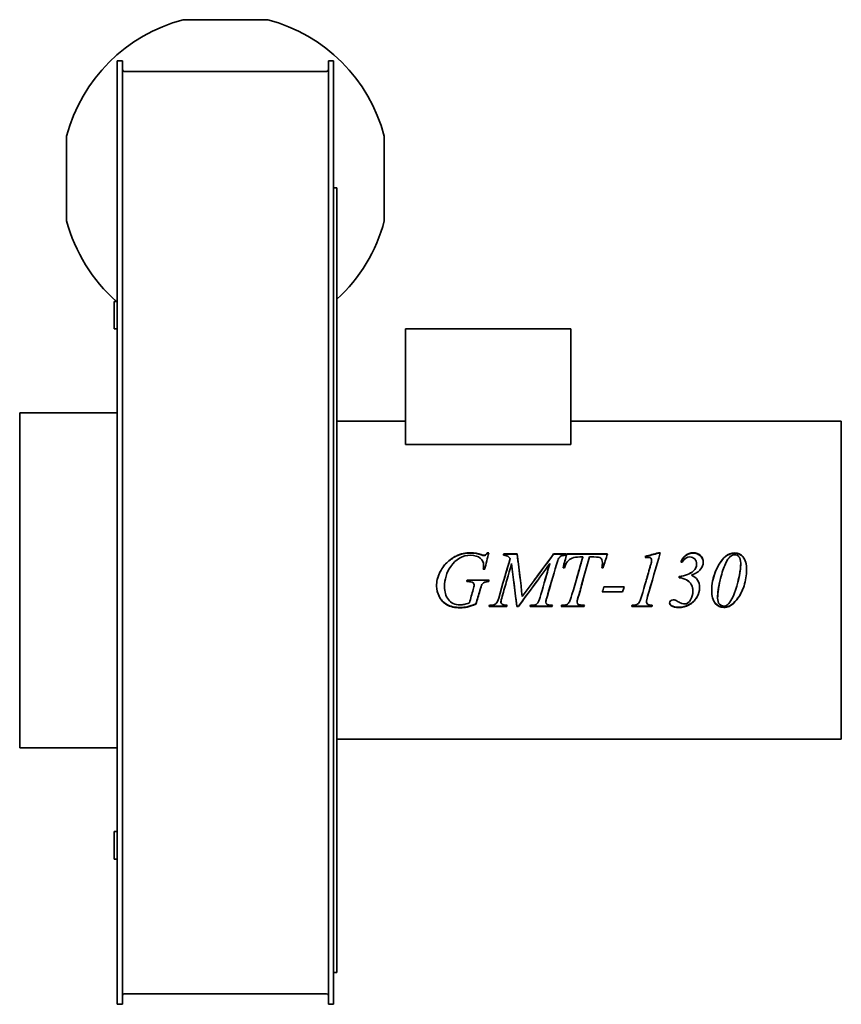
# Model space of a CAD drawing. Header units: millimetres. Extents: x 226 to 614, y 65 to 529.
import ezdxf

# ---------------------------------------------------------------- set-up
doc = ezdxf.new("R2010")
doc.units = ezdxf.units.MM
doc.header["$LTSCALE"] = 2
doc.layers.add('Krawędzie widoczne(ISO)', color=7, linetype='Continuous', lineweight=35, true_color=0x262659)

msp = doc.modelspace()

# ---------------------------------------------------------------- linework, layer by layer
at = {"layer": 'Krawędzie widoczne(ISO)'}
for p, q in [((343.35, 529.19), (303.35, 529.19)), ((272.35, 279.82), (272.35, 509.82)), ((272.85, 509.82), (272.35, 509.82)), ((272.85, 509.82), (274.85, 509.82)), ((274.85, 509.82), (274.85, 279.82)), ((371.85, 509.82), (371.85, 279.82)), ((371.85, 509.82), (373.85, 509.82)), ((374.35, 509.82), (373.85, 509.82)), ((374.35, 279.82), (374.35, 509.82)), ((371.05, 504.82), (275.65, 504.82)), ((248.48, 474.32), (248.48, 434.32)), ((398.22, 434.32), (398.22, 474.32)), ((375.85, 449.82), (374.35, 449.82)), ((375.85, 79.82), (375.85, 449.82)), ((270.85, 383.32), (270.85, 396.32)), ((270.85, 396.32), (272.35, 396.32)), ((270.85, 383.32), (272.35, 383.32)), ((486.15, 383.32), (408.15, 383.32)), ((408.15, 383.32), (408.15, 328.88)), ((486.15, 383.32), (486.15, 328.88)), ((226.35, 185.82), (226.35, 343.82)), ((272.35, 343.82), (226.35, 343.82)), ((408.15, 339.82), (375.85, 339.82)), ((613.65, 339.82), (486.15, 339.82)), ((613.65, 189.82), (613.65, 339.82)), ((408.15, 328.88), (486.15, 328.88)), ((272.35, 64.82), (272.35, 279.82)), ((274.85, 279.82), (274.85, 64.82)), ((371.85, 279.82), (371.85, 64.82)), ((374.35, 64.82), (374.35, 279.82)), ((443.85, 276.77), (443.85, 276.94)), ((446.75, 277.82), (447.43, 277.82)), ((446.75, 277.65), (446.75, 277.82)), ((446.75, 277.65), (447.38, 277.65)), ((454.53, 277.26), (460.84, 277.26)), ((454.53, 277.09), (454.53, 277.26)), ((454.53, 277.09), (460.84, 277.09)), ((457.56, 274.92), (457.56, 275.06)), ((460.84, 277.09), (460.84, 277.26)), ((478.06, 277.26), (483.97, 277.26)), ((478.06, 277.09), (478.06, 277.26)), ((478.06, 277.09), (483.97, 277.09)), ((483.97, 276.59), (483.97, 277.26)), ((484.23, 277.09), (484.23, 277.26)), ((484.23, 277.26), (503.43, 277.26)), ((484.23, 277.09), (503.38, 277.09)), ((491.81, 275.79), (490.38, 275.79)), ((491.81, 275.64), (491.81, 275.79)), ((497.06, 275.79), (495, 275.79)), ((524.24, 274.1), (524.24, 274.23)), ((527.43, 277.76), (528.31, 277.76)), ((527.43, 277.59), (527.43, 277.76)), ((527.43, 277.59), (528.26, 277.59)), ((445.57, 270), (444.89, 270)), ((445.06, 271.94), (445.06, 272.04)), ((476.22, 272.54), (476.22, 272.65)), ((483.15, 270.67), (482.47, 270.67)), ((501.37, 270.67), (500.69, 270.67)), ((501.04, 273.14), (501.04, 273.25)), ((524.2, 273.4), (524.2, 273.52)), ((545.46, 272.38), (545.46, 272.48)), ((566.24, 272.76), (566.24, 272.87)), ((437.24, 264.82), (437.25, 264.88)), ((437.25, 264.88), (447.63, 264.88)), ((437.25, 264.88), (447.63, 264.88)), ((437.25, 264.88), (437.25, 264.88)), ((537.21, 266.51), (537.21, 265.98)), ((542.97, 267.15), (542.97, 267.19)), ((543.87, 269.11), (543.87, 269.16)), ((437.56, 264.17), (437.05, 264.17)), ((437.56, 264.16), (437.05, 264.16)), ((440.07, 263.65), (440.07, 263.63)), ((440.54, 262.64), (440.54, 262.61)), ((447.45, 264.17), (447.45, 264.16)), ((501.74, 261.73), (511.29, 261.73)), ((474.77, 256.47), (474.77, 256.36)), ((490.01, 258.26), (490.01, 258.17)), ((510.54, 259.29), (500.98, 259.29)), ((510.54, 259.36), (501, 259.36)), ((510.54, 259.36), (510.54, 259.29)), ((543.69, 259.7), (543.69, 259.63)), ((555.35, 256.51), (555.35, 256.4)), ((441.42, 253.73), (441.42, 253.58)), ((455.92, 252.37), (447.59, 252.37)), ((455.92, 252.54), (447.63, 252.54)), ((447.77, 253.04), (448.28, 253.04)), ((453.23, 254.69), (453.23, 254.55)), ((455.92, 252.54), (455.92, 252.37)), ((461.46, 252.54), (460.7, 252.54)), ((460.7, 252.54), (460.7, 252.37)), ((461.46, 252.37), (460.7, 252.37)), ((461.46, 252.54), (461.46, 252.37)), ((477.35, 252.37), (466.95, 252.37)), ((477.35, 252.54), (467, 252.54)), ((467.14, 253.04), (467.65, 253.04)), ((474.37, 254.59), (474.37, 254.45)), ((477.08, 253.04), (477.51, 253.04)), ((477.35, 252.54), (477.35, 252.37)), ((492.38, 252.37), (481.62, 252.37)), ((492.38, 252.54), (481.67, 252.54)), ((481.82, 253.04), (482.31, 253.04)), ((489.07, 254.65), (489.07, 254.51)), ((491.75, 253.04), (492.58, 253.04)), ((492.38, 252.54), (492.38, 252.37)), ((524.35, 252.37), (514.85, 252.37)), ((524.35, 252.54), (514.91, 252.54)), ((521.85, 254.69), (521.85, 254.55)), ((524.35, 252.54), (524.35, 252.37)), ((560.78, 252.66), (560.78, 252.5)), ((272.35, 185.82), (226.35, 185.82)), ((613.65, 189.82), (375.85, 189.82)), ((270.85, 133.32), (270.85, 146.32)), ((270.85, 146.32), (272.35, 146.32)), ((270.85, 133.32), (272.35, 133.32)), ((375.85, 79.82), (374.35, 79.82)), ((371.05, 69.82), (275.65, 69.82)), ((272.85, 64.82), (272.35, 64.82)), ((272.85, 64.82), (273.85, 64.82)), ((273.85, 64.82), (274.85, 64.82)), ((372.85, 64.82), (371.85, 64.82)), ((372.85, 64.82), (373.85, 64.82)), ((374.35, 64.82), (373.85, 64.82))]:
    msp.add_line(p, q, dxfattribs=at)
for centre, radius, start, end in [((323.35, 454.32), 77.5, 104.9552, 165.0448), ((323.35, 454.32), 77.5, 14.9552, 75.0448), ((275.65, 505.62), 0.8, 180, 270), ((371.05, 505.62), 0.8, 270, 0), ((323.35, 454.32), 77.5, 194.9552, 228.4509), ((323.35, 454.32), 77.5, 312.6423, 345.0448), ((275.65, 69.02), 0.8, 90, 180), ((371.05, 69.02), 0.8, 0, 90)]:
    msp.add_arc(centre, radius, start, end, dxfattribs=at)
for points, knots in [([(422.87, 262), (422.87, 264.16), (423.33, 266.22), (424.23, 268.17), (425.14, 270.11), (426.27, 271.75), (427.63, 273.09), (429, 274.43), (430.47, 275.48), (432.07, 276.25)], [0, 0, 0, 0, 1, 1, 1, 2, 2, 2, 3, 3, 3, 3]), ([(423.14, 264.82), (423.37, 265.95), (423.73, 267.05), (424.23, 268.12), (425.14, 270.04), (426.27, 271.66), (427.63, 272.98), (429, 274.3), (430.47, 275.34), (432.07, 276.1)], [0.443876, 0.443876, 0.443876, 0.443876, 1, 1, 1, 2, 2, 2, 3, 3, 3, 3]), ([(445.06, 272.04), (445.06, 273.24), (444.52, 274.3), (443.44, 275.22), (442.37, 276.14), (440.88, 276.59), (438.99, 276.59)], [0, 0, 0, 0, 1, 1, 1, 2, 2, 2, 2]), ([(445.14, 276.59), (445.44, 276.59), (445.7, 276.66), (445.91, 276.81), (446.13, 276.95), (446.41, 277.29), (446.75, 277.82)], [0, 0, 0, 0, 1, 1, 1, 2, 2, 2, 2]), ([(445.14, 276.44), (445.44, 276.44), (445.7, 276.51), (445.91, 276.65), (446.13, 276.78), (446.41, 277.12), (446.75, 277.65)], [0, 0, 0, 0, 1, 1, 1, 2, 2, 2, 2]), ([(457.56, 275.06), (457.15, 275.6), (456.76, 275.96), (456.39, 276.15), (456.02, 276.34), (455.34, 276.49), (454.35, 276.59)], [0, 0, 0, 0, 1, 1, 1, 2, 2, 2, 2]), ([(481.64, 276.31), (481.23, 276.14), (480.85, 275.78), (480.51, 275.25), (480.17, 274.72), (479.81, 273.7), (479.41, 272.2)], [0, 0, 0, 0, 1, 1, 1, 2, 2, 2, 2]), ([(490.38, 275.79), (488.88, 275.79), (487.67, 275.6), (486.75, 275.24), (485.83, 274.88), (485.09, 274.35), (484.53, 273.65), (483.96, 272.95), (483.5, 271.96), (483.15, 270.67)], [0, 0, 0, 0, 1, 1, 1, 2, 2, 2, 3, 3, 3, 3]), ([(524.24, 274.23), (524.24, 274.66), (524.13, 275), (523.9, 275.24), (523.66, 275.48), (523.34, 275.6), (522.94, 275.6)], [0, 0, 0, 0, 1, 1, 1, 2, 2, 2, 2]), ([(537.95, 273.48), (538.59, 274.9), (539.41, 275.97), (540.41, 276.68), (541.41, 277.4), (542.51, 277.76), (543.71, 277.76)], [0, 0, 0, 0, 1, 1, 1, 2, 2, 2, 2]), ([(538, 273.46), (538.63, 274.81), (539.43, 275.83), (540.41, 276.53), (541.41, 277.24), (542.51, 277.59), (543.71, 277.59)], [0.02426, 0.02426, 0.02426, 0.02426, 1, 1, 1, 2, 2, 2, 2]), ([(545.46, 272.48), (545.46, 273.44), (545.16, 274.24), (544.54, 274.87), (543.92, 275.49), (543.17, 275.81), (542.3, 275.81)], [0, 0, 0, 0, 1, 1, 1, 2, 2, 2, 2]), ([(543.71, 277.76), (545.17, 277.76), (546.34, 277.34), (547.24, 276.48), (548.14, 275.63), (548.59, 274.55), (548.59, 273.23)], [0, 0, 0, 0, 1, 1, 1, 2, 2, 2, 2]), ([(543.71, 277.59), (545.17, 277.59), (546.34, 277.17), (547.24, 276.33), (548.13, 275.5), (548.58, 274.45), (548.59, 273.18)], [0, 0, 0, 0, 1, 1, 1, 1.984727, 1.984727, 1.984727, 1.984727]), ([(563.44, 276.82), (562.73, 276.82), (562.01, 276.54), (561.27, 275.99), (560.54, 275.44), (559.78, 274.28), (559, 272.52), (558.21, 270.76), (557.46, 268.49), (556.74, 265.7)], [0, 0, 0, 0, 1, 1, 1, 2, 2, 2, 3, 3, 3, 3]), ([(563.4, 277.76), (564.98, 277.76), (566.31, 277.12), (567.38, 275.82), (568.46, 274.52), (568.99, 272.46), (568.99, 269.63)], [0, 0, 0, 0, 1, 1, 1, 2, 2, 2, 2]), ([(563.4, 277.59), (564.98, 277.59), (566.31, 276.95), (567.38, 275.67), (568.45, 274.39), (568.99, 272.37), (568.99, 269.6)], [0, 0, 0, 0, 1, 1, 1, 1.996186, 1.996186, 1.996186, 1.996186]), ([(566.24, 272.87), (566.24, 274.22), (565.96, 275.22), (565.4, 275.86), (564.84, 276.5), (564.19, 276.82), (563.44, 276.82)], [0, 0, 0, 0, 1, 1, 1, 2, 2, 2, 2]), ([(548.59, 273.23), (548.59, 272.11), (548.17, 271.03), (547.32, 269.98), (546.48, 268.93), (545.03, 268), (542.97, 267.19)], [0, 0, 0, 0, 1, 1, 1, 2, 2, 2, 2]), ([(568.99, 269.63), (568.99, 267.2), (568.6, 264.71), (567.8, 262.18), (567, 259.65), (565.88, 257.47), (564.42, 255.63)], [0, 0, 0, 0, 1, 1, 1, 2, 2, 2, 2]), ([(543.69, 259.63), (543.69, 260.8), (543.44, 261.85), (542.95, 262.77), (542.46, 263.7), (541.69, 264.45), (540.64, 265.02), (539.6, 265.59), (538.45, 265.91), (537.21, 265.98)], [0, 0, 0, 0, 1, 1, 1, 2, 2, 2, 3, 3, 3, 3]), ([(543.69, 259.7), (543.69, 260.85), (543.44, 261.89), (542.95, 262.8), (542.52, 263.61), (541.87, 264.28), (541, 264.82)], [0, 0, 0, 0, 1, 1, 1, 1.885043, 1.885043, 1.885043, 1.885043]), ([(542.97, 267.19), (544.25, 266.65), (545.22, 265.9), (545.87, 264.91), (546.53, 263.92), (546.85, 262.73), (546.85, 261.35)], [0, 0, 0, 0, 1, 1, 1, 2, 2, 2, 2]), ([(542.97, 267.15), (544.25, 266.63), (545.22, 265.88), (545.87, 264.91), (545.89, 264.88), (545.91, 264.85), (545.93, 264.82)], [0, 0, 0, 0, 1, 1, 1, 1.030841, 1.030841, 1.030841, 1.030841]), ([(568.49, 264.82), (568.31, 263.96), (568.08, 263.09), (567.8, 262.22), (567, 259.72), (565.88, 257.56), (564.42, 255.75)], [0.650933, 0.650933, 0.650933, 0.650933, 1, 1, 1, 2, 2, 2, 2]), ([(434.07, 251.81), (431.44, 251.81), (429.31, 252.3), (427.67, 253.27), (426.04, 254.25), (424.83, 255.54), (424.05, 257.16), (423.27, 258.78), (422.87, 260.39), (422.87, 262)], [0, 0, 0, 0, 1, 1, 1, 2, 2, 2, 3, 3, 3, 3]), ([(434.07, 251.98), (431.44, 251.98), (429.31, 252.46), (427.67, 253.43), (426.04, 254.39), (424.83, 255.67), (424.05, 257.26), (423.27, 258.85), (422.88, 260.44), (422.87, 262.02)], [0, 0, 0, 0, 1, 1, 1, 2, 2, 2, 2.996517, 2.996517, 2.996517, 2.996517]), ([(426.59, 261.75), (426.59, 259.43), (427.2, 257.42), (428.41, 255.74), (429.62, 254.06), (431.49, 253.22), (434.03, 253.22)], [0, 0, 0, 0, 1, 1, 1, 2, 2, 2, 2]), ([(447.45, 264.17), (446.49, 264.16), (445.8, 264.05), (445.37, 263.84), (444.94, 263.63), (444.57, 263.28), (444.26, 262.78)], [0, 0, 0, 0, 1, 1, 1, 2, 2, 2, 2]), ([(447.45, 264.16), (446.49, 264.15), (445.8, 264.04), (445.37, 263.83), (444.94, 263.62), (444.57, 263.26), (444.26, 262.75)], [0, 0, 0, 0, 1, 1, 1, 2, 2, 2, 2]), ([(546.85, 261.37), (546.85, 259.86), (546.41, 258.35), (545.53, 256.85), (544.64, 255.34), (543.43, 254.18), (541.88, 253.36), (540.33, 252.53), (538.71, 252.12), (537.01, 252.12)], [0.004929, 0.004929, 0.004929, 0.004929, 1, 1, 1, 2, 2, 2, 3, 3, 3, 3]), ([(546.85, 261.35), (546.85, 259.81), (546.41, 258.27), (545.53, 256.74), (544.64, 255.21), (543.43, 254.04), (541.88, 253.2), (540.33, 252.37), (538.71, 251.95), (537.01, 251.95)], [0, 0, 0, 0, 1, 1, 1, 2, 2, 2, 3, 3, 3, 3]), ([(558.23, 252.12), (556.62, 252.12), (555.28, 252.76), (554.21, 254.04), (553.14, 255.32), (552.6, 257.35), (552.59, 260.13)], [0, 0, 0, 0, 1, 1, 1, 1.996266, 1.996266, 1.996266, 1.996266]), ([(558.23, 251.95), (556.62, 251.95), (555.28, 252.6), (554.21, 253.9), (553.13, 255.2), (552.59, 257.26), (552.59, 260.1)], [0, 0, 0, 0, 1, 1, 1, 2, 2, 2, 2]), ([(469.77, 253.44), (470.15, 253.63), (470.5, 254), (470.8, 254.54), (471.11, 255.09), (471.53, 256.3), (472.06, 258.17)], [0, 0, 0, 0, 1, 1, 1, 2, 2, 2, 2]), ([(484.52, 253.5), (484.87, 253.71), (485.19, 254.08), (485.49, 254.62), (485.78, 255.16), (486.19, 256.31), (486.7, 258.09)], [0, 0, 0, 0, 1, 1, 1, 2, 2, 2, 2]), ([(532.7, 254.03), (532.7, 254.46), (532.86, 254.83), (533.17, 255.13), (533.48, 255.44), (533.87, 255.59), (534.33, 255.59)], [0, 0, 0, 0, 1, 1, 1, 2, 2, 2, 2]), ([(535.29, 255.45), (535.48, 255.38), (535.96, 255.13), (536.73, 254.71), (537.5, 254.28), (538.1, 254), (538.53, 253.86), (538.96, 253.72), (539.41, 253.65), (539.87, 253.65)], [0, 0, 0, 0, 1, 1, 1, 2, 2, 2, 3, 3, 3, 3]), ([(539.87, 253.65), (540.97, 253.65), (541.88, 254.28), (542.61, 255.55), (543.33, 256.82), (543.69, 258.18), (543.69, 259.63)], [0, 0, 0, 0, 1, 1, 1, 2, 2, 2, 2]), ([(555.35, 256.4), (555.35, 255.13), (555.63, 254.18), (556.19, 253.55), (556.75, 252.93), (557.42, 252.62), (558.21, 252.62)], [0, 0, 0, 0, 1, 1, 1, 2, 2, 2, 2]), ([(434.03, 253.22), (434.65, 253.22), (435.25, 253.28), (435.8, 253.38), (436.36, 253.49), (437.21, 253.73), (438.34, 254.09)], [0, 0, 0, 0, 1, 1, 1, 2, 2, 2, 2]), ([(441.42, 253.73), (439.73, 253.03), (438.37, 252.56), (437.34, 252.33), (436.3, 252.1), (435.21, 251.98), (434.07, 251.98)], [0, 0, 0, 0, 1, 1, 1, 2, 2, 2, 2]), ([(441.42, 253.58), (439.73, 252.87), (438.37, 252.4), (437.34, 252.16), (436.3, 251.93), (435.21, 251.81), (434.07, 251.81)], [0, 0, 0, 0, 1, 1, 1, 2, 2, 2, 2]), ([(453.23, 254.55), (453.23, 254.11), (453.39, 253.77), (453.72, 253.52), (454.04, 253.28), (454.85, 253.12), (456.13, 253.04)], [0, 0, 0, 0, 1, 1, 1, 2, 2, 2, 2]), ([(489.07, 254.51), (489.07, 254.08), (489.27, 253.73), (489.66, 253.45), (490.06, 253.18), (490.75, 253.04), (491.75, 253.04)], [0, 0, 0, 0, 1, 1, 1, 2, 2, 2, 2]), ([(521.85, 254.55), (521.85, 254.11), (522.01, 253.77), (522.32, 253.52), (522.64, 253.28), (523.37, 253.12), (524.53, 253.04)], [0, 0, 0, 0, 1, 1, 1, 2, 2, 2, 2])]:
    msp.add_open_spline(points, degree=3, knots=knots, dxfattribs=at)
for points in [[(438.99, 276.59), (435.12, 276.59), (431.96, 274.83), (429.51, 271.26)], [(432.07, 276.25), (434.27, 277.3), (436.58, 277.82), (438.99, 277.82)], [(432.07, 276.1), (434.27, 277.13), (436.58, 277.65), (438.99, 277.65)], [(438.99, 277.82), (440.77, 277.82), (442.39, 277.53), (443.85, 276.94)], [(438.99, 277.65), (440.77, 277.65), (442.39, 277.36), (443.85, 276.77)], [(443.85, 276.94), (444.44, 276.71), (444.87, 276.59), (445.14, 276.59)], [(443.85, 276.77), (444.44, 276.55), (444.87, 276.44), (445.14, 276.44)], [(447.43, 277.82), (446.81, 275.23), (446.19, 272.62), (445.57, 270)], [(452.14, 256.44), (453.95, 262.62), (455.75, 268.89), (457.56, 275.06)], [(454.35, 276.59), (454.41, 276.82), (454.47, 277.04), (454.53, 277.26)], [(454.39, 276.59), (454.44, 276.76), (454.49, 276.93), (454.53, 277.09)], [(454.58, 264.82), (455.57, 268.2), (456.56, 271.57), (457.56, 274.92)], [(460.84, 277.26), (461.65, 270.61), (462.47, 263.81), (463.28, 257.11)], [(460.84, 277.09), (461.35, 273.04), (461.85, 268.93), (462.35, 264.82)], [(463.28, 257.11), (468.2, 263.81), (473.13, 270.61), (478.06, 277.26)], [(468.92, 264.82), (471.97, 268.93), (475.02, 273.04), (478.06, 277.09)], [(483.97, 276.59), (482.64, 276.5), (481.87, 276.41), (481.64, 276.31)], [(482.47, 270.67), (483.06, 272.88), (483.65, 275.08), (484.23, 277.26)], [(482.5, 270.67), (483.07, 272.82), (483.65, 274.97), (484.23, 277.09)], [(486.7, 258.09), (488.4, 263.98), (490.11, 269.93), (491.81, 275.79)], [(488.64, 264.82), (489.7, 268.44), (490.75, 272.06), (491.81, 275.64)], [(495, 275.79), (493.33, 269.96), (491.67, 264.03), (490.01, 258.17)], [(500.22, 275.28), (499.82, 275.62), (498.76, 275.79), (497.06, 275.79)], [(501.04, 273.25), (501.04, 274.15), (500.77, 274.82), (500.22, 275.28)], [(503.43, 277.26), (502.74, 275.08), (502.06, 272.88), (501.37, 270.67)], [(521.2, 276.05), (523.28, 276.62), (525.35, 277.19), (527.43, 277.76)], [(521.45, 275.38), (521.36, 275.6), (521.28, 275.83), (521.2, 276.05)], [(521.25, 275.91), (523.31, 276.47), (525.37, 277.03), (527.43, 277.59)], [(522.94, 275.6), (522.62, 275.6), (522.13, 275.53), (521.45, 275.38)], [(528.31, 277.76), (526.33, 270.98), (524.35, 264.02), (522.36, 257.17)], [(524.2, 273.52), (524.23, 273.76), (524.24, 274), (524.24, 274.23)], [(524.2, 273.4), (524.23, 273.64), (524.24, 273.88), (524.24, 274.1)], [(542.3, 275.81), (540.92, 275.81), (539.7, 274.97), (538.62, 273.28)], [(554.21, 268.57), (555.49, 271.89), (557.11, 274.39), (559.07, 276.09)], [(554.21, 268.52), (555.49, 271.8), (557.11, 274.27), (559.07, 275.94)], [(559.07, 276.09), (560.36, 277.21), (561.8, 277.76), (563.4, 277.76)], [(559.07, 275.94), (560.36, 277.04), (561.8, 277.59), (563.4, 277.59)], [(429.51, 271.26), (427.57, 268.44), (426.59, 265.26), (426.59, 261.75)], [(444.89, 270), (445, 270.92), (445.06, 271.6), (445.06, 272.04)], [(444.9, 270), (445, 270.88), (445.06, 271.52), (445.06, 271.94)], [(458.23, 272.65), (456.75, 267.51), (455.28, 262.33), (453.8, 257.19)], [(460.7, 252.37), (459.88, 259.06), (459.05, 265.9), (458.23, 272.65)], [(476.22, 272.65), (471.3, 265.9), (466.38, 259.06), (461.46, 252.37)], [(472.06, 258.17), (473.45, 262.98), (474.84, 267.84), (476.22, 272.65)], [(473.97, 264.82), (474.72, 267.4), (475.47, 269.98), (476.22, 272.54)], [(479.41, 272.2), (477.87, 266.93), (476.32, 261.61), (474.77, 256.36)], [(500.69, 270.67), (500.93, 271.64), (501.04, 272.5), (501.04, 273.25)], [(500.71, 270.67), (500.93, 271.59), (501.04, 272.42), (501.04, 273.14)], [(519.5, 257.17), (520.93, 262.09), (522.35, 267.07), (523.77, 272)], [(521.71, 264.82), (522.4, 267.18), (523.08, 269.55), (523.77, 271.9)], [(523.77, 272), (524.03, 272.89), (524.18, 273.4), (524.2, 273.52)], [(523.77, 271.9), (524.03, 272.78), (524.18, 273.28), (524.2, 273.4)], [(538.62, 273.28), (538.4, 273.34), (538.17, 273.41), (537.95, 273.48)], [(543.87, 269.16), (544.93, 270.09), (545.46, 271.2), (545.46, 272.48)], [(543.87, 269.11), (544.93, 270.02), (545.46, 271.11), (545.46, 272.38)], [(563.77, 260.1), (565.41, 265.33), (566.24, 269.61), (566.24, 272.87)], [(565.09, 264.81), (565.85, 267.92), (566.24, 270.57), (566.24, 272.76)], [(426.85, 264.82), (426.68, 263.84), (426.59, 262.83), (426.59, 261.79)], [(437.05, 264.16), (437.12, 264.4), (437.19, 264.64), (437.25, 264.88)], [(447.63, 264.88), (447.57, 264.64), (447.51, 264.4), (447.45, 264.16)], [(447.61, 264.82), (447.56, 264.6), (447.5, 264.39), (447.45, 264.17)], [(455.99, 264.82), (455.26, 262.3), (454.53, 259.79), (453.8, 257.29)], [(460.7, 252.54), (460.2, 256.59), (459.69, 260.71), (459.18, 264.82)], [(470.53, 264.82), (467.51, 260.71), (464.48, 256.59), (461.46, 252.54)], [(477.25, 264.82), (476.43, 262.03), (475.6, 259.24), (474.77, 256.47)], [(491.89, 264.82), (491.26, 262.63), (490.64, 260.44), (490.01, 258.26)], [(524.57, 264.82), (523.83, 262.3), (523.1, 259.78), (522.36, 257.27)], [(537.21, 266.51), (540.2, 266.96), (542.41, 267.85), (543.87, 269.16)], [(537.21, 266.49), (540.2, 266.93), (542.41, 267.81), (543.87, 269.11)], [(552.59, 260.1), (552.59, 262.91), (553.13, 265.74), (554.21, 268.57)], [(553.09, 264.82), (553.36, 266.05), (553.73, 267.29), (554.21, 268.52)], [(556.74, 265.7), (555.81, 262.05), (555.35, 258.94), (555.35, 256.4)], [(556.52, 264.82), (555.74, 261.59), (555.35, 258.82), (555.35, 256.51)], [(426.59, 261.79), (426.59, 261.79), (426.59, 261.78), (426.59, 261.78)], [(440.07, 263.65), (439.56, 264), (438.72, 264.17), (437.56, 264.17)], [(440.07, 263.63), (439.56, 263.99), (438.72, 264.16), (437.56, 264.16)], [(438.34, 254.09), (438.94, 256.21), (439.55, 258.35), (440.15, 260.49)], [(440.54, 262.64), (440.54, 263.08), (440.39, 263.42), (440.07, 263.65)], [(440.54, 262.61), (440.54, 263.06), (440.39, 263.4), (440.07, 263.63)], [(440.15, 260.49), (440.41, 261.37), (440.54, 262.08), (440.54, 262.61)], [(444.26, 262.78), (444.06, 262.46), (443.72, 261.51), (443.26, 259.92)], [(444.26, 262.75), (444.06, 262.43), (443.72, 261.46), (443.26, 259.86)], [(500.98, 259.29), (501.23, 260.1), (501.48, 260.92), (501.74, 261.73)], [(511.28, 261.73), (511.03, 260.94), (510.79, 260.15), (510.54, 259.36)], [(511.29, 261.73), (511.04, 260.92), (510.79, 260.1), (510.54, 259.29)], [(560.13, 253.34), (561.55, 254.66), (562.76, 256.91), (563.77, 260.1)], [(443.26, 259.92), (442.65, 257.85), (442.03, 255.79), (441.42, 253.73)], [(443.26, 259.86), (442.65, 257.76), (442.03, 255.66), (441.42, 253.58)], [(450.92, 253.87), (451.31, 254.26), (451.72, 255.11), (452.14, 256.44)], [(453.8, 257.29), (453.42, 256.01), (453.23, 255.14), (453.23, 254.69)], [(453.8, 257.19), (453.42, 255.89), (453.23, 255.01), (453.23, 254.55)], [(474.77, 256.47), (474.5, 255.67), (474.37, 255.04), (474.37, 254.59)], [(474.77, 256.36), (474.5, 255.55), (474.37, 254.91), (474.37, 254.45)], [(490.01, 258.26), (489.39, 256.3), (489.07, 255.1), (489.07, 254.65)], [(490.01, 258.17), (489.39, 256.19), (489.07, 254.97), (489.07, 254.51)], [(518.26, 254.15), (518.67, 254.72), (519.08, 255.72), (519.5, 257.17)], [(522.36, 257.27), (522.02, 256.08), (521.85, 255.22), (521.85, 254.69)], [(522.36, 257.17), (522.02, 255.97), (521.85, 255.09), (521.85, 254.55)], [(534.33, 255.59), (534.65, 255.59), (534.97, 255.54), (535.29, 255.45)], [(564.42, 255.75), (563.26, 254.32), (562.05, 253.3), (560.78, 252.66)], [(564.42, 255.63), (563.26, 254.18), (562.05, 253.14), (560.78, 252.5)], [(447.59, 252.37), (447.65, 252.6), (447.71, 252.82), (447.77, 253.04)], [(448.28, 253.04), (449.5, 253.04), (450.37, 253.32), (450.92, 253.87)], [(456.08, 253.04), (456.03, 252.88), (455.97, 252.71), (455.92, 252.54)], [(456.13, 253.04), (456.06, 252.82), (455.99, 252.6), (455.92, 252.37)], [(466.95, 252.37), (467.01, 252.6), (467.07, 252.82), (467.14, 253.04)], [(467.65, 253.04), (468.57, 253.04), (469.28, 253.17), (469.77, 253.44)], [(474.37, 254.45), (474.37, 254.04), (474.53, 253.72), (474.86, 253.5)], [(474.86, 253.5), (475.33, 253.19), (476.07, 253.04), (477.08, 253.04)], [(477.47, 253.04), (477.43, 252.87), (477.39, 252.71), (477.35, 252.54)], [(477.51, 253.04), (477.46, 252.82), (477.4, 252.6), (477.35, 252.37)], [(481.62, 252.37), (481.68, 252.6), (481.75, 252.82), (481.82, 253.04)], [(482.31, 253.04), (483.26, 253.04), (484, 253.19), (484.52, 253.5)], [(492.54, 253.04), (492.48, 252.87), (492.43, 252.71), (492.38, 252.54)], [(492.58, 253.04), (492.52, 252.82), (492.45, 252.6), (492.38, 252.37)], [(514.85, 252.37), (514.94, 252.6), (515.03, 252.82), (515.11, 253.04)], [(515.11, 253.04), (516.12, 253.07), (516.79, 253.15), (517.12, 253.28)], [(517.12, 253.28), (517.62, 253.5), (518, 253.79), (518.26, 254.15)], [(524.49, 253.04), (524.44, 252.88), (524.39, 252.71), (524.35, 252.54)], [(524.53, 253.04), (524.47, 252.82), (524.41, 252.6), (524.35, 252.37)], [(533.5, 252.92), (532.99, 253.26), (532.72, 253.66), (532.7, 254.11)], [(533.5, 252.76), (532.96, 253.12), (532.7, 253.54), (532.7, 254.03)], [(537.01, 252.12), (535.47, 252.12), (534.3, 252.39), (533.5, 252.92)], [(537.01, 251.95), (535.47, 251.95), (534.3, 252.22), (533.5, 252.76)], [(558.21, 252.62), (558.96, 252.62), (559.6, 252.86), (560.13, 253.34)], [(560.78, 252.66), (560.05, 252.3), (559.2, 252.12), (558.23, 252.12)], [(560.78, 252.5), (560.05, 252.13), (559.2, 251.95), (558.23, 251.95)]]:
    msp.add_open_spline(points, degree=3, dxfattribs=at)

doc.saveas('drawing.dxf')
